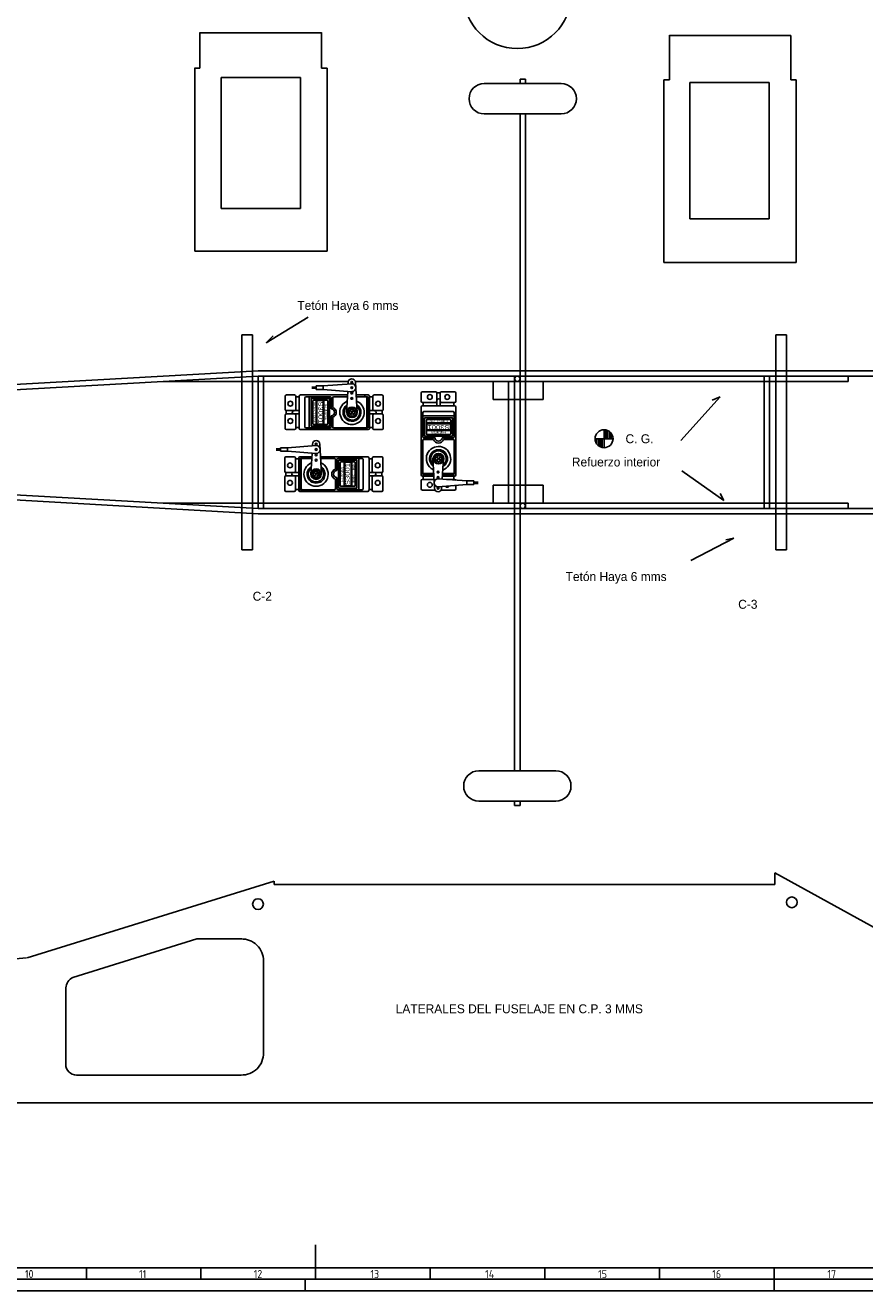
# Model space of a CAD drawing. Extents: x 808 to 1997, y 328 to 1169.
# Tile 3 of 6: x 1276 to 1642, y 328 to 880. Entities that reach past the tile are written whole.
import ezdxf
from ezdxf.enums import TextEntityAlignment as Align

# ---------------------------------------------------------------- set-up
doc = ezdxf.new("R2010")
doc.units = 0
doc.header["$MEASUREMENT"] = 0
doc.layers.get('0').update_dxf_attribs({"linetype": 'CONTINUOUS'})
for name, color, linetype in [('025', 1, 'CONTINUOUS'), ('035', 5, 'CONTINUOUS'), ('05', 6, 'CONTINUOUS'), ('07', 7, 'CONTINUOUS')]:
    doc.layers.add(name, color=color, linetype=linetype)
doc.styles.add('ISO_PROPORTIONAL', font='isocp.shx')

# ---------------------------------------------------------------- blocks, each defined once
blk = doc.blocks.new('DIN_A0_TITLE_BLOCK')
at = {"layer": '035'}
for p, q in [((494.5, 10), (494.5, 5)), ((544.5, 10), (544.5, 5)), ((594.5, 10), (594.5, 5)), ((644.5, 10), (644.5, 5)), ((694.5, 10), (694.5, 5)), ((744.5, 10), (744.5, 5)), ((744.5, 10), (744.5, 5)), ((794.5, 10), (794.5, 5)), ((0, 0), (1189, 0)), ((590, 0), (590, 5)), ((794.5, 0), (794.5, 5))]:
    blk.add_line(p, q, dxfattribs=at)
blk.add_lwpolyline([(10, 10), (1179, 10), (1179, 831), (10, 831)], close=True, dxfattribs=at)
at = {"layer": '07'}
blk.add_line((594.5, 20), (594.5, 10), dxfattribs=at)
blk.add_lwpolyline([(5, 5), (1184, 5), (1184, 836), (5, 836)], close=True, dxfattribs=at)
at = {"layer": '025', "style": 'ISO_PROPORTIONAL'}
for tag, p in [('MAßSTAB', (1107.39, 60.81)), ('GEPRÜFT', (1057.46, 36.46)), ('BEARBEIT.', (1057.46, 40.71)), ('NAME', (1073.72, 40.71)), ('NAME', (1073.72, 36.46))]:
    blk.add_attdef(tag, p, '', height=2.5, dxfattribs=at)
at = {"layer": '035', "style": 'ISO_PROPORTIONAL'}
for s, p in [('10', (467.72, 5.5)), ('11', (517.49, 5.5)), ('12', (567.49, 5.5)), ('13', (618.42, 5.5)), ('14', (668.46, 5.5)), ('15', (717.72, 5.5)), ('16', (767.49, 5.5)), ('17', (817.72, 5.5))]:
    blk.add_text(s, height=3.5, dxfattribs=at).set_placement(p)
at = {"layer": '05', "style": 'ISO_PROPORTIONAL'}
for tag, p in [('BENENNUNG', (1134.59, 37.21)), ('ZEICHNUNGSNUMMER', (1128.25, 20.32))]:
    blk.add_attdef(tag, text='', height=5, dxfattribs=at).set_placement(p, align=Align.MIDDLE)

msp = doc.modelspace()

# ---------------------------------------------------------------- linework, layer by layer
at = {"color": 5}
for p, q in [((1351.93, 876.81), (1351.93, 861.21)), ((1404.97, 876.72), (1351.93, 876.72)), ((1404.97, 876.81), (1404.97, 861.21)), ((1556.68, 856.14), (1556.68, 875.64)), ((1609.72, 875.46), (1556.68, 875.46)), ((1609.72, 856.14), (1609.72, 875.46)), ((1351.93, 861.21), (1349.59, 861.21)), ((1349.66, 861.21), (1349.66, 781.56)), ((1404.97, 861.21), (1407.38, 861.21)), ((1407.38, 861.21), (1407.38, 781.56)), ((1361.18, 857.18), (1361.18, 800.08)), ((1395.81, 857.18), (1361.18, 857.18)), ((1395.81, 857.18), (1395.81, 800.08)), ((1554.34, 776.58), (1554.34, 856.14)), ((1554.34, 856.14), (1556.68, 856.14)), ((1565.65, 795.61), (1565.65, 854.94)), ((1600.29, 854.94), (1565.65, 854.94)), ((1600.29, 795.61), (1600.29, 854.94)), ((1612.06, 856.14), (1609.72, 856.14)), ((1612.06, 776.58), (1612.06, 856.14)), ((1378.49, 800.08), (1361.18, 800.08)), ((1378.49, 800.08), (1395.81, 800.08)), ((1582.97, 795.61), (1565.65, 795.61)), ((1582.97, 795.61), (1600.29, 795.61)), ((1378.52, 781.56), (1349.66, 781.56)), ((1378.52, 781.56), (1407.38, 781.56)), ((1583.2, 776.58), (1554.34, 776.58)), ((1583.2, 776.58), (1612.06, 776.58)), ((1377.33, 727.05), (1377.33, 698.19)), ((1379.67, 698.19), (1379.67, 727.05)), ((1598.07, 698.19), (1598.07, 727.05)), ((1600.41, 727.05), (1600.41, 698.19)), ((1377.33, 669.33), (1377.33, 698.19)), ((1379.67, 698.19), (1379.67, 669.33)), ((1598.07, 698.19), (1598.07, 669.33)), ((1600.41, 669.33), (1600.41, 698.19))]:
    msp.add_line(p, q, dxfattribs=at)
for p, q in [((1491.55, 854.58), (1491.55, 856.53)), ((1491.55, 856.53), (1493.89, 856.53)), ((1493.89, 856.53), (1493.89, 854.58)), ((1475.95, 854.58), (1509.49, 854.58)), ((1492.72, 841.32), (1475.95, 841.32)), ((1491.55, 698.19), (1491.55, 841.32)), ((1492.72, 841.32), (1509.49, 841.32)), ((1493.89, 841.32), (1493.89, 669.33)), ((1399.12, 752.79), (1380.79, 741.48)), ((1380.79, 741.48), (1383.91, 744.6)), ((1377.28, 729.39), (926.05, 703.65)), ((1598.07, 729.39), (1377.28, 729.39)), ((1598.07, 729.39), (1734.57, 729.39)), ((1377.28, 727.05), (926.05, 701.52)), ((1416.66, 724.71), (1335.92, 724.71)), ((1598.07, 727.05), (1377.33, 727.05)), ((1401.02, 721.44), (1401.02, 722.57)), ((1401.41, 721.44), (1401.41, 722.57)), ((1401.8, 722.57), (1401.8, 721.44)), ((1402.19, 722.57), (1402.19, 721.44)), ((1402.58, 721.23), (1402.58, 722.79)), ((1402.58, 722.79), (1405.7, 722.79)), ((1405.7, 722.79), (1418.18, 723.75)), ((1405.7, 722.79), (1405.7, 721.23)), ((1416.62, 724.35), (1416.57, 723.63)), ((1634.68, 724.71), (1419.69, 724.71)), ((1420.52, 711.09), (1419.74, 724.35)), ((1479.85, 716.91), (1479.85, 724.32)), ((1486.48, 724.71), (1486.48, 698.19)), ((1489.21, 727.05), (1489.21, 555.06)), ((1501.69, 724.32), (1501.69, 716.91)), ((1598.07, 727.05), (1804.33, 727.05)), ((1634.68, 727.05), (1634.68, 724.71)), ((1405.7, 721.23), (1402.58, 721.23)), ((1418.18, 720.26), (1405.7, 721.23)), ((1416.38, 720.4), (1415.84, 711.09)), ((1501.69, 716.91), (1479.85, 716.91)), ((1561.75, 698.97), (1578.91, 718.08)), ((1578.91, 718.08), (1575.4, 716.52)), ((1417.56, 712.09), (1417.43, 711.96)), ((1417.43, 711.96), (1418.14, 711.26)), ((1418.27, 711.38), (1417.56, 712.09)), ((1418.97, 712.09), (1418.27, 711.38)), ((1418.38, 711.27), (1419.09, 711.97)), ((1419.09, 711.97), (1418.97, 712.09)), ((1418.14, 711.26), (1417.46, 710.58)), ((1417.46, 710.58), (1417.58, 710.46)), ((1417.58, 710.46), (1418.26, 711.14)), ((1418.26, 711.14), (1418.96, 710.44)), ((1419.08, 710.57), (1418.38, 711.27)), ((1418.96, 710.44), (1419.08, 710.57)), ((1377.28, 669.33), (926.05, 694.86)), ((1385.47, 694.5), (1385.47, 695.64)), ((1385.86, 694.5), (1385.86, 695.64)), ((1386.25, 695.64), (1386.25, 694.5)), ((1386.64, 695.64), (1386.64, 694.5)), ((1387.03, 694.29), (1387.03, 695.85)), ((1387.03, 695.85), (1390.15, 695.85)), ((1390.15, 695.85), (1402.63, 696.81)), ((1390.15, 695.85), (1390.15, 694.29)), ((1401.07, 697.41), (1401.03, 696.69)), ((1404.97, 684.15), (1404.19, 697.41)), ((1486.48, 671.67), (1486.48, 698.19)), ((1491.55, 555.06), (1491.55, 698.19)), ((1377.28, 666.99), (926.05, 692.73)), ((1390.15, 694.29), (1387.03, 694.29)), ((1402.63, 693.33), (1390.15, 694.29)), ((1400.84, 693.46), (1400.29, 684.15)), ((1453.47, 691.48), (1454.25, 678.22)), ((1455.89, 691.07), (1455.19, 690.37)), ((1455.19, 690.37), (1455.32, 690.25)), ((1455.33, 691.87), (1455.21, 691.75)), ((1455.21, 691.75), (1455.89, 691.07)), ((1455.32, 690.25), (1456.02, 690.95)), ((1456.01, 691.19), (1455.33, 691.87)), ((1456.71, 691.89), (1456.01, 691.19)), ((1456.02, 690.95), (1456.72, 690.24)), ((1456.13, 691.06), (1456.84, 691.77)), ((1456.84, 690.36), (1456.13, 691.06)), ((1456.84, 691.77), (1456.71, 691.89)), ((1456.72, 690.24), (1456.84, 690.36)), ((1457.6, 682.17), (1458.15, 691.48)), ((1402.49, 684.33), (1401.78, 683.63)), ((1401.91, 685.16), (1401.79, 685.03)), ((1401.79, 685.03), (1402.49, 684.33)), ((1401.9, 683.51), (1402.6, 684.22)), ((1402.61, 684.46), (1401.91, 685.16)), ((1402.6, 684.22), (1403.31, 683.51)), ((1403.29, 685.14), (1402.61, 684.46)), ((1402.73, 684.34), (1403.41, 685.02)), ((1403.44, 683.63), (1402.73, 684.34)), ((1403.41, 685.02), (1403.29, 685.14)), ((1562.14, 685.71), (1580.47, 672.84)), ((1401.78, 683.63), (1401.9, 683.51)), ((1403.31, 683.51), (1403.44, 683.63)), ((1455.81, 682.31), (1468.29, 681.34)), ((1468.29, 679.78), (1455.81, 678.82)), ((1457.37, 678.22), (1457.41, 678.94)), ((1468.29, 679.78), (1468.29, 681.34)), ((1468.29, 681.34), (1471.41, 681.34)), ((1471.41, 679.78), (1468.29, 679.78)), ((1471.41, 681.34), (1471.41, 679.78)), ((1471.8, 680), (1471.8, 681.13)), ((1472.19, 680), (1472.19, 681.13)), ((1472.58, 681.13), (1472.58, 680)), ((1472.97, 681.13), (1472.97, 680)), ((1501.69, 679.47), (1479.85, 679.47)), ((1479.85, 679.47), (1479.85, 672.06)), ((1501.69, 672.06), (1501.69, 679.47)), ((1580.47, 672.84), (1578.91, 675.96)), ((1634.68, 671.67), (1335.92, 671.67)), ((1598.07, 669.33), (1377.33, 669.33)), ((1598.07, 669.33), (1804.33, 669.33)), ((1634.68, 669.33), (1634.68, 671.67)), ((1598.07, 666.99), (1377.28, 666.99)), ((1598.07, 666.99), (1734.57, 666.99)), ((1566.04, 646.71), (1584.76, 656.46)), ((1584.76, 656.46), (1581.25, 655.68)), ((1490.38, 555.06), (1473.61, 555.06)), ((1490.38, 555.06), (1507.15, 555.06)), ((1473.61, 541.8), (1507.15, 541.8)), ((1489.21, 541.8), (1489.21, 539.85)), ((1491.55, 539.85), (1491.55, 541.8)), ((1489.21, 539.85), (1491.55, 539.85)), ((1602.7, 505.53), (1602.7, 510.54)), ((1664.81, 476.42), (1602.7, 510.54)), ((1384.3, 506.99), (1276.66, 473.55)), ((1384.3, 506.99), (1384.3, 505.53)), ((1384.3, 505.53), (1602.7, 505.53)), ((1350.59, 481.74), (1296.46, 464.92)), ((1370.26, 481.74), (1350.59, 481.74)), ((1276.27, 473.55), (931.43, 441.24)), ((1379.62, 431.43), (1379.62, 472.17)), ((1293.43, 460.42), (1293.43, 427.14)), ((1369.87, 422.46), (1298.11, 422.46)), ((1602.7, 410.37), (936.69, 410.37)), ((1602.7, 410.37), (1739.2, 410.37))]:
    msp.add_line(p, q)
at = {"color": 1}
for p, q in [((1370.26, 698.19), (1370.26, 744.99)), ((1374.94, 744.99), (1370.26, 744.99)), ((1374.94, 744.99), (1374.94, 698.19)), ((1603.09, 698.19), (1603.09, 744.99)), ((1607.77, 744.99), (1603.09, 744.99)), ((1607.77, 744.99), (1607.77, 698.19)), ((1370.26, 698.19), (1370.26, 651.39)), ((1374.94, 651.39), (1374.94, 698.19)), ((1603.09, 698.19), (1603.09, 651.39)), ((1607.77, 651.39), (1607.77, 698.19)), ((1374.94, 651.39), (1370.26, 651.39)), ((1607.77, 651.39), (1603.09, 651.39))]:
    msp.add_line(p, q, dxfattribs=at)
at = {"color": 3}
for p, q in [((1528.21, 703.65), (1528.21, 695.85)), ((1528.99, 699.75), (1528.99, 703.57)), ((1529.77, 699.75), (1529.77, 703.32)), ((1530.55, 699.75), (1530.55, 702.87)), ((1531.33, 699.75), (1531.33, 702.09)), ((1532.11, 699.75), (1524.31, 699.75)), ((1525.09, 699.75), (1525.09, 697.41)), ((1525.87, 699.75), (1525.87, 696.63)), ((1526.65, 699.75), (1526.65, 696.18)), ((1527.43, 699.75), (1527.43, 695.93))]:
    msp.add_line(p, q, dxfattribs=at)
msp.add_lwpolyline([(817.9, 338.47), (1799.7, 338.47), (1799.7, 393.72), (1986.9, 393.72), (1986.9, 1159.47), (817.9, 1159.47)], close=True)
at = {"color": 7, "linetype": 'Continuous'}
for points in [[(1389.11, 718.29), (1389.11, 712.52)], [(1393.21, 718.82), (1389.64, 718.82)], [(1393.74, 712.52), (1393.74, 718.29)], [(1395.18, 717.95), (1393.74, 717.95)], [(1395.18, 704.24), (1395.18, 718.29)], [(1395.72, 718.82), (1416.29, 718.82)], [(1397.77, 717.6), (1397.77, 704.92)], [(1400.01, 718.06), (1398.22, 718.06)], [(1399.55, 704.92), (1399.55, 717.6)], [(1400.01, 718.06), (1408.7, 718.06)], [(1400.42, 705.19), (1400.42, 717.34), (1408.47, 717.34), (1408.47, 705.19), (1400.42, 705.19)], [(1409.15, 712.78), (1409.15, 717.6)], [(1409.84, 713.44), (1409.84, 717.6)], [(1416.25, 718.06), (1410.29, 718.06)], [(1420.06, 718.82), (1425.33, 718.82)], [(1424.26, 718.06), (1420.11, 718.06)], [(1423.85, 718.06), (1423.85, 718.82)], [(1424.26, 718.06), (1424.91, 718.06)], [(1424.72, 704.92), (1424.72, 717.6)], [(1425.36, 704.92), (1425.36, 717.6)], [(1425.86, 718.29), (1425.86, 704.24)], [(1427.3, 717.95), (1425.86, 717.95)], [(1427.3, 712.52), (1427.3, 718.29)], [(1431.4, 718.82), (1427.83, 718.82)], [(1431.93, 718.29), (1431.93, 712.52)], [(1448.46, 716.12), (1448.46, 719.69)], [(1454.76, 720.22), (1448.99, 720.22)], [(1455.29, 719.76), (1456.74, 719.76)], [(1455.29, 716.12), (1455.29, 719.69)], [(1456.74, 719.69), (1456.74, 714.14)], [(1463.04, 720.22), (1457.27, 720.22)], [(1463.57, 716.12), (1463.57, 719.69)], [(1389.57, 710.54), (1389.57, 711.99)], [(1389.64, 711.99), (1395.18, 711.99)], [(1392.91, 711.99), (1393.21, 711.99)], [(1401.18, 716.27), (1401.18, 706.25)], [(1407.41, 716.58), (1401.49, 716.58)], [(1402.7, 716.58), (1402.7, 705.95)], [(1403, 706.4), (1403, 716.12)], [(1403.31, 716.43), (1405.43, 716.43)], [(1405.74, 716.12), (1405.74, 706.4)], [(1406.04, 705.95), (1406.04, 716.58)], [(1407.71, 706.25), (1407.71, 716.27)], [(1425.86, 711.99), (1428.14, 711.99)], [(1431.4, 711.99), (1427.83, 711.99)], [(1431.48, 711.99), (1431.48, 710.54)], [(1448.46, 692.98), (1448.46, 713.61)], [(1448.99, 715.59), (1454.76, 715.59)], [(1448.99, 714.14), (1463.04, 714.14)], [(1449.33, 715.59), (1449.33, 714.14)], [(1462.35, 711.56), (1449.67, 711.56)], [(1455.29, 714.14), (1455.29, 716.42)], [(1456.74, 716.42), (1456.74, 716.12)], [(1457.27, 715.59), (1463.04, 715.59)], [(1462.7, 714.14), (1462.7, 715.59)], [(1463.57, 713.61), (1463.57, 684)], [(1389.11, 710.01), (1389.11, 704.24)], [(1393.21, 710.54), (1389.64, 710.54)], [(1395.18, 710.54), (1392.91, 710.54)], [(1393.74, 704.24), (1393.74, 710.01)], [(1407.41, 705.95), (1401.49, 705.95)], [(1405.43, 706.1), (1403.31, 706.1)], [(1409.15, 709.74), (1409.15, 704.92)], [(1409.84, 709.09), (1409.84, 704.92)], [(1425.86, 710.54), (1428.14, 710.54)], [(1427.3, 710.01), (1427.3, 704.24)], [(1431.4, 710.54), (1427.83, 710.54)], [(1431.93, 704.24), (1431.93, 710.01)], [(1449.22, 711.11), (1449.22, 709.32)], [(1449.22, 700.63), (1449.22, 709.32)], [(1449.67, 709.78), (1462.35, 709.78)], [(1449.94, 708.9), (1462.09, 708.9), (1462.09, 700.86), (1449.94, 700.86), (1449.94, 708.9)], [(1450.7, 701.92), (1450.7, 707.84)], [(1461.33, 706.63), (1450.7, 706.63)], [(1450.85, 703.89), (1450.85, 706.02)], [(1461.02, 708.15), (1451, 708.15)], [(1451.15, 706.32), (1460.87, 706.32)], [(1461.18, 706.02), (1461.18, 703.89)], [(1461.33, 701.92), (1461.33, 707.84)], [(1462.81, 709.32), (1462.81, 711.11)], [(1462.81, 709.32), (1462.81, 700.63)], [(1393.21, 703.71), (1389.64, 703.71)], [(1393.74, 704.58), (1395.18, 704.58)], [(1416.35, 703.71), (1395.72, 703.71)], [(1398.22, 704.47), (1400.01, 704.47)], [(1408.7, 704.47), (1400.01, 704.47)], [(1410.29, 704.47), (1416.31, 704.47)], [(1416.24, 704.47), (1424.26, 704.47)], [(1425.33, 703.71), (1416.29, 703.71)], [(1423.85, 704.47), (1423.85, 703.71)], [(1424.26, 704.47), (1424.91, 704.47)], [(1425.86, 704.58), (1427.3, 704.58)], [(1427.83, 703.71), (1431.4, 703.71)], [(1450.7, 703.29), (1461.33, 703.29)], [(1451, 701.62), (1461.02, 701.62)], [(1460.87, 703.59), (1451.15, 703.59)], [(1449.22, 699.03), (1449.22, 693.02)], [(1454.49, 700.17), (1449.67, 700.17)], [(1453.84, 699.49), (1449.67, 699.49)], [(1457.53, 700.17), (1462.35, 700.17)], [(1458.19, 699.49), (1462.35, 699.49)], [(1462.81, 685.06), (1462.81, 699.03)], [(1388.94, 691.36), (1388.94, 685.59)], [(1393.04, 691.89), (1389.47, 691.89)], [(1393.57, 685.59), (1393.57, 691.36)], [(1395.01, 691.02), (1393.57, 691.02)], [(1395.01, 677.31), (1395.01, 691.36)], [(1395.5, 690.68), (1395.5, 678)], [(1395.54, 691.89), (1400.75, 691.89)], [(1396.61, 691.13), (1395.96, 691.13)], [(1396.15, 690.68), (1396.15, 678)], [(1400.71, 691.13), (1396.61, 691.13)], [(1397.02, 691.13), (1397.02, 691.89)], [(1404.52, 691.89), (1425.15, 691.89)], [(1410.58, 691.13), (1404.56, 691.13)], [(1411.03, 686.51), (1411.03, 690.68)], [(1411.71, 685.85), (1411.71, 690.68)], [(1412.17, 691.13), (1420.86, 691.13)], [(1420.45, 690.41), (1420.45, 678.26), (1412.4, 678.26), (1412.4, 690.41), (1420.45, 690.41)], [(1413.16, 689.35), (1413.16, 679.32)], [(1413.46, 689.65), (1419.38, 689.65)], [(1414.83, 689.65), (1414.83, 679.02)], [(1415.44, 689.5), (1417.56, 689.5)], [(1418.17, 679.02), (1418.17, 689.65)], [(1419.69, 679.32), (1419.69, 689.35)], [(1422.65, 691.13), (1420.86, 691.13)], [(1421.32, 690.68), (1421.32, 678)], [(1423.1, 678), (1423.1, 690.68)], [(1425.69, 691.36), (1425.69, 677.31)], [(1427.13, 691.02), (1425.69, 691.02)], [(1427.13, 691.36), (1427.13, 685.59)], [(1427.66, 691.89), (1431.23, 691.89)], [(1431.76, 685.59), (1431.76, 691.36)], [(1448.46, 684), (1448.46, 693.04)], [(1449.22, 693.1), (1449.22, 685.06)], [(1389.39, 683.61), (1389.39, 685.06)], [(1389.47, 685.06), (1393.04, 685.06)], [(1395.01, 685.06), (1392.73, 685.06)], [(1415.13, 679.48), (1415.13, 689.19)], [(1417.87, 689.19), (1417.87, 679.48)], [(1425.69, 685.06), (1427.96, 685.06)], [(1427.66, 685.06), (1431.23, 685.06)], [(1431.3, 685.06), (1431.3, 683.61)], [(1449.22, 685.48), (1448.46, 685.48)], [(1449.22, 685.06), (1449.22, 684.42)], [(1449.67, 684.61), (1453.87, 684.61)], [(1449.67, 683.96), (1453.91, 683.96)], [(1457.71, 683.96), (1462.35, 683.96)], [(1457.75, 684.61), (1462.35, 684.61)], [(1462.81, 685.48), (1463.57, 685.48)], [(1462.81, 685.06), (1462.81, 684.42)], [(1388.94, 677.31), (1388.94, 683.08)], [(1389.47, 683.61), (1393.04, 683.61)], [(1395.01, 683.61), (1392.73, 683.61)], [(1393.57, 683.08), (1393.57, 677.31)], [(1411.03, 682.16), (1411.03, 678)], [(1411.71, 682.82), (1411.71, 678)], [(1413.46, 679.02), (1419.38, 679.02)], [(1417.56, 679.17), (1415.44, 679.17)], [(1431.23, 683.61), (1425.69, 683.61)], [(1427.13, 683.08), (1427.13, 677.31)], [(1427.96, 683.61), (1427.66, 683.61)], [(1431.76, 677.31), (1431.76, 683.08)], [(1448.46, 681.5), (1448.46, 677.93)], [(1453.94, 683.47), (1448.99, 683.47)], [(1454.03, 682.03), (1448.99, 682.03)], [(1449.33, 683.47), (1449.33, 682.03)], [(1463.04, 683.47), (1457.68, 683.47)], [(1459.44, 682.03), (1463.04, 682.03)], [(1462.7, 682.03), (1462.7, 683.47)], [(1463.57, 677.93), (1463.57, 679.42)], [(1389.47, 676.78), (1393.04, 676.78)], [(1393.57, 677.65), (1395.01, 677.65)], [(1425.15, 676.78), (1395.54, 676.78)], [(1396.61, 677.54), (1395.96, 677.54)], [(1396.61, 677.54), (1410.58, 677.54)], [(1397.02, 677.54), (1397.02, 676.78)], [(1420.86, 677.54), (1412.17, 677.54)], [(1420.86, 677.54), (1422.65, 677.54)], [(1425.69, 677.65), (1427.13, 677.65)], [(1427.66, 676.78), (1431.23, 676.78)], [(1448.99, 677.4), (1454.49, 677.4)], [(1463.04, 677.4), (1457.27, 677.4)]]:
    msp.add_lwpolyline(points, dxfattribs=at)
for centre, radius in [((1490.38, 893.19), 23.4), ((1418.18, 724.35), 0.39), ((1490.38, 725.88), 1.17), ((1418.18, 722.01), 0.39), ((1418.18, 719.67), 0.39), ((1418.18, 717.33), 0.39), ((1418.26, 711.27), 1.26), ((1402.63, 697.41), 0.39), ((1402.63, 695.07), 0.39), ((1402.63, 692.73), 0.39), ((1402.63, 690.39), 0.39), ((1456.02, 691.07), 1.26), ((1402.61, 684.33), 1.26), ((1455.81, 685.24), 0.39), ((1455.81, 682.9), 0.39), ((1455.81, 678.22), 0.39), ((1492.72, 670.5), 1.17)]:
    msp.add_circle(centre, radius)
for centre, radius in [((1452.22, 717.94), 1.06), ((1459.81, 717.94), 1.06), ((1391.39, 715.06), 1.06), ((1418.27, 711.26), 2.28), ((1418.27, 711.26), 1.9), ((1429.65, 715.06), 1.06), ((1391.39, 707.47), 1.06), ((1429.65, 707.47), 1.06), ((1456.01, 691.06), 2.28), ((1456.01, 691.06), 1.9), ((1391.21, 688.13), 1.06), ((1402.6, 684.34), 2.28), ((1402.6, 684.34), 1.9), ((1429.48, 688.13), 1.06), ((1391.21, 680.54), 1.06), ((1429.48, 680.54), 1.06), ((1452.22, 679.67), 1.06)]:
    msp.add_circle(centre, radius, dxfattribs=at)
at = {"color": 3}
msp.add_circle((1528.21, 699.75), 3.9, dxfattribs=at)
at = {"color": 1}
for centre in [(1377.28, 496.95), (1610.11, 497.73)]:
    msp.add_circle(centre, 2.34, dxfattribs=at)
for centre, radius, start, end in [((1475.95, 847.95), 6.63, 90, 270), ((1509.49, 847.95), 6.63, 270, 90), ((1418.18, 724.35), 1.56, 0, 180), ((1418.18, 722.01), 1.74, 270, 90), ((1402.63, 697.41), 1.56, 0, 180), ((1402.63, 695.07), 1.74, 270, 90), ((1455.81, 680.56), 1.74, 90, 270), ((1455.81, 678.22), 1.56, 180, 0), ((1473.61, 548.43), 6.63, 90, 270), ((1507.15, 548.43), 6.63, 270, 90), ((1370.26, 472.38), 9.37, 358.727, 92.3859), ((1299.06, 459.91), 5.65, 116.3634, 175.0031), ((1370.26, 431.82), 9.37, 267.6141, 2.3859), ((1298.11, 427.14), 4.68, 180, 270)]:
    msp.add_arc(centre, radius, start, end)
at = {"color": 7, "linetype": 'Continuous'}
for centre, radius, start, end in [((1389.64, 718.29), 0.531, 90, 180), ((1393.21, 718.29), 0.532, 0, 90), ((1395.72, 718.29), 0.531, 90, 180), ((1398.22, 717.6), 0.455, 90, 180), ((1400.01, 717.6), 0.455, 90, 180), ((1408.7, 717.6), 0.456, 0, 90), ((1410.29, 717.6), 0.455, 90, 180), ((1424.26, 717.6), 0.456, 0, 90), ((1424.91, 717.6), 0.456, 0, 90), ((1425.33, 718.29), 0.532, 0, 90), ((1427.83, 718.29), 0.531, 90, 180), ((1431.4, 718.29), 0.532, 0, 90), ((1448.99, 719.69), 0.532, 90, 180), ((1454.76, 719.69), 0.531, 0, 90), ((1456.01, 716.42), 0.721, 0, 180), ((1457.27, 719.69), 0.532, 90, 180), ((1463.04, 719.69), 0.531, 0, 90), ((1389.64, 712.52), 0.532, 180, 270), ((1392.91, 711.26), 0.721, 90, 270), ((1393.21, 712.52), 0.531, 270, 0), ((1401.49, 716.27), 0.304, 90, 180), ((1403.31, 716.12), 0.304, 90, 180), ((1405.43, 716.12), 0.304, 0, 90), ((1407.41, 716.27), 0.304, 0, 90), ((1409.15, 711.26), 1.52, 270, 90), ((1409.15, 711.26), 2.28, 287.4529, 72.5433), ((1418.27, 711.26), 5.31, 113.6522, 247.0529), ((1418.27, 711.26), 3.91, 124.7653, 236.3155), ((1418.27, 711.26), 3.38, 132.2424, 229.157), ((1418.27, 711.26), 3.38, 227.2582, 51.9182), ((1418.27, 711.26), 3.91, 234.8943, 58.4776), ((1418.27, 711.26), 5.31, 246.1909, 68.4803), ((1427.83, 712.52), 0.532, 180, 270), ((1428.14, 711.26), 0.721, 270, 90), ((1431.4, 712.52), 0.531, 270, 0), ((1448.99, 716.12), 0.531, 180, 270), ((1448.99, 713.61), 0.532, 90, 180), ((1449.67, 711.11), 0.456, 90, 180), ((1454.76, 716.12), 0.532, 270, 0), ((1457.27, 716.12), 0.531, 180, 270), ((1462.35, 711.11), 0.455, 0, 90), ((1463.04, 716.12), 0.532, 270, 0), ((1463.04, 713.61), 0.531, 0, 90), ((1389.64, 710.01), 0.531, 90, 180), ((1393.21, 710.01), 0.532, 0, 90), ((1401.49, 706.25), 0.304, 180, 270), ((1403.31, 706.4), 0.304, 180, 270), ((1405.43, 706.4), 0.304, 270, 0), ((1407.41, 706.25), 0.304, 270, 0), ((1427.83, 710.01), 0.532, 90, 180), ((1431.4, 710.01), 0.532, 0, 90), ((1449.67, 709.32), 0.456, 90, 180), ((1451, 707.84), 0.304, 90, 180), ((1451.15, 706.02), 0.304, 90, 180), ((1460.87, 706.02), 0.304, 0, 90), ((1461.02, 707.84), 0.304, 0, 90), ((1462.35, 709.32), 0.455, 0, 90), ((1389.64, 704.24), 0.532, 180, 270), ((1393.21, 704.24), 0.531, 270, 0), ((1395.72, 704.24), 0.532, 180, 270), ((1398.22, 704.92), 0.456, 180, 270), ((1400.01, 704.92), 0.456, 180, 270), ((1408.7, 704.92), 0.455, 270, 0), ((1410.29, 704.92), 0.456, 180, 270), ((1424.26, 704.92), 0.455, 270, 0), ((1424.91, 704.92), 0.455, 270, 0), ((1425.33, 704.24), 0.531, 270, 0), ((1427.83, 704.24), 0.532, 180, 270), ((1431.4, 704.24), 0.531, 270, 0), ((1449.67, 700.63), 0.455, 180, 270), ((1451, 701.92), 0.304, 180, 270), ((1451.15, 703.89), 0.304, 180, 270), ((1460.87, 703.89), 0.304, 270, 0), ((1461.02, 701.92), 0.304, 270, 0), ((1462.35, 700.63), 0.456, 270, 0), ((1449.67, 699.03), 0.456, 90, 180), ((1456.01, 691.06), 5.31, 289.9917, 157.0529), ((1456.01, 691.06), 3.91, 299.2426, 146.3155), ((1456.01, 700.17), 2.28, 197.4529, 342.5433), ((1456.01, 700.17), 1.52, 180, 0), ((1462.35, 699.03), 0.455, 0, 90), ((1389.47, 691.36), 0.531, 90, 180), ((1393.04, 691.36), 0.532, 0, 90), ((1395.54, 691.36), 0.531, 90, 180), ((1395.96, 690.68), 0.455, 90, 180), ((1396.61, 690.68), 0.455, 90, 180), ((1410.58, 690.68), 0.456, 0, 90), ((1412.17, 690.68), 0.455, 90, 180), ((1413.46, 689.35), 0.304, 90, 180), ((1415.44, 689.19), 0.304, 90, 180), ((1417.56, 689.19), 0.304, 0, 90), ((1419.38, 689.35), 0.304, 0, 90), ((1420.86, 690.68), 0.456, 0, 90), ((1422.65, 690.68), 0.456, 0, 90), ((1425.15, 691.36), 0.532, 0, 90), ((1427.66, 691.36), 0.531, 90, 180), ((1431.23, 691.36), 0.532, 0, 90), ((1456.01, 691.06), 5.31, 155.3978, 245.1213), ((1456.01, 691.06), 3.91, 142.8272, 233.3319), ((1456.01, 691.06), 3.38, 134.0201, 225.2577), ((1456.01, 691.06), 3.38, 305.2173, 139.157), ((1389.47, 685.59), 0.532, 180, 270), ((1392.73, 684.34), 0.721, 90, 270), ((1393.04, 685.59), 0.532, 270, 0), ((1402.6, 684.34), 5.31, 112.2052, 67.0529), ((1402.6, 684.34), 3.91, 122.5566, 56.3155), ((1402.6, 684.34), 3.38, 129.3966, 49.157), ((1411.71, 684.34), 2.28, 107.4529, 252.5433), ((1411.71, 684.34), 1.52, 90, 270), ((1427.66, 685.59), 0.532, 180, 270), ((1427.96, 684.34), 0.721, 270, 90), ((1431.23, 685.59), 0.531, 270, 0), ((1448.99, 684), 0.531, 180, 270), ((1449.67, 685.06), 0.455, 180, 270), ((1449.67, 684.42), 0.455, 180, 270), ((1462.35, 685.06), 0.456, 270, 0), ((1462.35, 684.42), 0.456, 270, 0), ((1463.04, 684), 0.532, 270, 0), ((1389.47, 683.08), 0.531, 90, 180), ((1393.04, 683.08), 0.532, 0, 90), ((1413.46, 679.32), 0.304, 180, 270), ((1415.44, 679.48), 0.304, 180, 270), ((1417.56, 679.48), 0.304, 270, 0), ((1419.38, 679.32), 0.304, 270, 0), ((1427.66, 683.08), 0.531, 90, 180), ((1431.23, 683.08), 0.532, 0, 90), ((1448.99, 681.5), 0.532, 90, 180), ((1459.81, 679.67), 1.06, 215.1754, 333.6597), ((1463.04, 681.5), 0.531, 0, 90), ((1389.47, 677.31), 0.532, 180, 270), ((1393.04, 677.31), 0.531, 270, 0), ((1395.54, 677.31), 0.532, 180, 270), ((1395.96, 678), 0.456, 180, 270), ((1396.61, 678), 0.456, 180, 270), ((1410.58, 678), 0.455, 270, 0), ((1412.17, 678), 0.456, 180, 270), ((1420.86, 678), 0.455, 270, 0), ((1422.65, 678), 0.455, 270, 0), ((1425.15, 677.31), 0.531, 270, 0), ((1427.66, 677.31), 0.532, 180, 270), ((1431.23, 677.31), 0.531, 270, 0), ((1448.99, 677.93), 0.531, 180, 270), ((1457.27, 677.93), 0.531, 256.386, 270), ((1463.04, 677.93), 0.532, 270, 0)]:
    msp.add_arc(centre, radius, start, end, dxfattribs=at)

# ---------------------------------------------------------------- block references
msp.add_blockref('DIN_A0_TITLE_BLOCK', (807.9, 328.47))

# ---------------------------------------------------------------- texts
for s, p in [('Tetón Haya 6 mms', (1394.44, 755.91)), ('C. G.', (1537.57, 697.8)), ('Refuerzo interior', (1514.17, 687.66)), ('Tetón Haya 6 mms', (1511.44, 637.74)), ('LATERALES DEL FUSELAJE EN C.P. 3 MMS', (1437.34, 449.37))]:
    msp.add_text(s, height=3.9).set_placement(p)
at = {"color": 7}
for s, height, rotation, width, p, p2 in [('INDIRECT  DRIVE', 0.911, 270, 0.685057, (1401.49, 715.56), (1401.49, 706.82)), ('S3001', 1.839, 270, 1.300867, (1403.64, 716.05), (1403.64, 706.48)), ('Futaba', 1.291, 270, 0.913651, (1406.27, 714.76), (1406.27, 708.07)), ('INDIRECT  DRIVE', 0.911, 180, 0.685057, (1460.31, 707.84), (1451.57, 707.84)), ('S3001', 1.839, 180, 1.300867, (1460.8, 705.69), (1451.23, 705.69)), ('Futaba', 1.291, 180, 0.913651, (1459.51, 703.06), (1452.82, 703.06)), ('Futaba', 1.291, 90, 0.913651, (1414.6, 680.84), (1414.6, 687.52)), ('S3001', 1.839, 90, 1.300867, (1417.23, 679.55), (1417.23, 689.12)), ('INDIRECT  DRIVE', 0.911, 90, 0.685057, (1419.38, 680.04), (1419.38, 688.78))]:
    msp.add_text(s, height=height, rotation=rotation, dxfattribs=dict(at, width=width)).set_placement(p, p2, align=Align.FIT)
at = {"color": 1}
for s, p in [('C-2', (1374.94, 629.16)), ('C-3', (1586.71, 625.65))]:
    msp.add_text(s, height=3.9, dxfattribs=at).set_placement(p)

doc.saveas('drawing.dxf')
